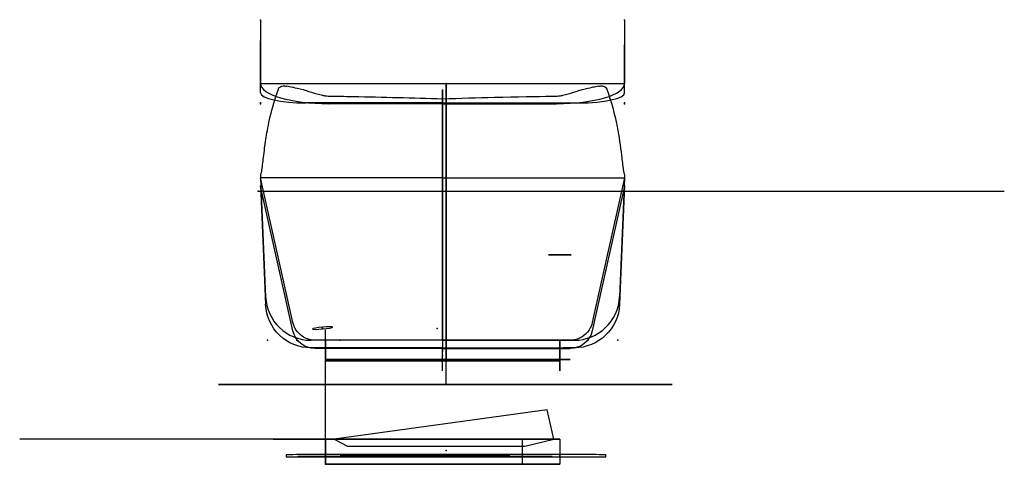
# Model space of a CAD drawing. Header units: centimetres. Extents: x -94 to 123, y 0 to 98.
import ezdxf

# ---------------------------------------------------------------- set-up
doc = ezdxf.new("R2010")
doc.units = ezdxf.units.CM
doc.header["$MEASUREMENT"] = 0
for name, color, linetype in [('Component4_Sketch1', 7, 'Continuous'), ('Component6_Sketch1', 7, 'Continuous'), ('Component6_Sketch10', 7, 'Continuous'), ('Component6_Sketch11', 7, 'Continuous'), ('Component6_Sketch12', 7, 'Continuous'), ('Component6_Sketch13', 7, 'Continuous'), ('Component6_Sketch14', 7, 'Continuous'), ('Component6_Sketch15', 7, 'Continuous'), ('Component6_Sketch16', 7, 'Continuous'), ('Component6_Sketch17', 7, 'Continuous'), ('Component6_Sketch2', 7, 'Continuous'), ('Component6_Sketch3', 7, 'Continuous'), ('Component6_Sketch4', 7, 'Continuous'), ('Component6_Sketch5', 7, 'Continuous'), ('Component6_Sketch6', 7, 'Continuous'), ('Component6_Sketch7', 7, 'Continuous'), ('Component6_Sketch8', 7, 'Continuous'), ('Component6_Sketch9', 7, 'Continuous'), ('VincentSheppard_AlexLoungeSofa v1_Sketch1', 7, 'Continuous'), ('VincentSheppard_AlexLoungeSofa v1_Sketch10', 7, 'Continuous'), ('VincentSheppard_AlexLoungeSofa v1_Sketch11', 7, 'Continuous'), ('VincentSheppard_AlexLoungeSofa v1_Sketch2', 7, 'Continuous'), ('VincentSheppard_AlexLoungeSofa v1_Sketch3', 7, 'Continuous'), ('VincentSheppard_AlexLoungeSofa v1_Sketch4', 7, 'Continuous'), ('VincentSheppard_AlexLoungeSofa v1_Sketch5', 7, 'Continuous'), ('VincentSheppard_AlexLoungeSofa v1_Sketch6', 7, 'Continuous'), ('VincentSheppard_AlexLoungeSofa v1_Sketch7', 7, 'Continuous'), ('VincentSheppard_AlexLoungeSofa v1_Sketch8', 7, 'Continuous'), ('VincentSheppard_AlexLoungeSofa v1_Sketch9', 7, 'Continuous')]:
    doc.layers.add(name, color=color, linetype=linetype)

# ---------------------------------------------------------------- blocks, each defined once
blk = doc.blocks.new('Component4')
at = {"layer": 'Component4_Sketch1', "extrusion": (0, 1, 0)}
blk.add_circle((26.5, -25.5, 30), 2.25, dxfattribs=at)
at = {"layer": 'Component4_Sketch1'}
for p in [(-26.5, 30, -25.5), (-0.75, 30, -0.25)]:
    blk.add_point(p, dxfattribs=at)
blk = doc.blocks.new('Component6')
at = {"layer": 'Component6_Sketch1'}
for p, q in [((25, 22.94, -25.2), (25, 25.59, 25.23)), ((25, 25.59, 25.23), (25, 21.09, 25.46)), ((25, 18.45, -24.97), (25, 22.94, -25.2)), ((25, 21.09, 25.46), (25, 18.45, -24.97))]:
    blk.add_line(p, q, dxfattribs=at)
blk.add_point((25, 0), dxfattribs=at)
at = {"layer": 'Component6_Sketch10'}
for p, q in [((-33.63, 27.29, -16.92), (-40.75, 59.03, -18.58)), ((39.25, 59.03, -18.58), (32.13, 27.29, -16.92)), ((-0.75, 23.39, -16.72), (-28.75, 23.39, -16.72)), ((-0.75, 23.39, -16.72), (27.25, 23.39, -16.72))]:
    blk.add_line(p, q, dxfattribs=at)
at = {"layer": 'Component6_Sketch10', "extrusion": (-2.20018e-30, -0.052336, -0.99863)}
blk.add_arc((-28.75, -29.23, 15.47), 5, 90, 167.3658, dxfattribs=at)
at = {"layer": 'Component6_Sketch10', "extrusion": (1.9082e-17, -0.052336, -0.99863)}
blk.add_arc((27.25, -29.23, 15.47), 5, 12.6342, 90, dxfattribs=at)
at = {"layer": 'Component6_Sketch10'}
blk.add_point((-0.75, 23.16, -21.01), dxfattribs=at)
at = {"layer": 'Component6_Sketch11'}
for p, q in [((0, 81.48, -32.27), (0, 58.75, -24)), ((0, 77.51, -44.65), (0, 77.89, -43.48)), ((0, 77.35, -41.41), (0, 60.44, -25.59)), ((0, 75, -45.95), (0, 20.41, -28.45)), ((0, 60.57, 10.88), (0, 58.87, -21.68)), ((0, 25.59, 25.23), (0, 48.74, 24.01)), ((0, 25.59, 25.23), (0, 22.94, -25.35)), ((0, 20.41, -28.45), (0, 25.59, 25.23))]:
    blk.add_line(p, q, dxfattribs=at)
at = {"layer": 'Component6_Sketch11', "extrusion": (1, 0, 0)}
for centre, radius, start, end in [((75.98, -42.87), 2, 342.2308, 46.9029), ((75.61, -44.04), 2, 252.2308, 342.2308), ((48.09, 11.53), 12.5, 357, 87), ((63.86, -21.94), 5, 177, 226.9029)]:
    blk.add_arc(centre, radius, start, end, dxfattribs=at)
at = {"layer": 'Component6_Sketch11'}
blk.add_open_spline([(0, 59.03, -18.58), (0, 58.92, -19.81), (0, 58.8, -21.05), (0, 58.69, -22.28), (0, 58.67, -22.52), (0, 58.69, -22.76), (0, 58.75, -22.99), (0, 58.79, -23.17), (0, 58.86, -23.34), (0, 58.94, -23.49), (0, 59.07, -23.73), (0, 59.23, -23.93), (0, 59.43, -24.1), (0, 59.63, -24.27), (0, 59.85, -24.4), (0, 60.09, -24.49), (0, 67.22, -27.08), (0, 74.35, -29.68), (0, 81.48, -32.27)], degree=3, knots=[0, 0, 0, 0, 0.126721, 0.126721, 0.126721, 0.151364, 0.151364, 0.151364, 0.169695, 0.169695, 0.169695, 0.196637, 0.196637, 0.196637, 0.222929, 0.222929, 0.222929, 1, 1, 1, 1], dxfattribs=at)
for p in [(0, 81.48, -32.27), (0, 78.27, -42.27), (0, 76.9, -46.56), (0, 76.9, -46.56), (0, 61.23, 23.36), (0, 25.59, 25.23), (0, 0)]:
    blk.add_point(p, dxfattribs=at)
at = {"layer": 'Component6_Sketch12'}
for p, q in [((-40.75, 61.77, 23.33), (-40.75, 61.08, 23.37)), ((-33.63, 29.49, 25.02), (-40.75, 61.23, 23.36)), ((39.25, 61.23, 23.36), (32.13, 29.49, 25.02)), ((39.25, 61.77, 23.33), (39.25, 61.08, 23.37)), ((25, 25.59, 25.23), (-26.5, 25.59, 25.23)), ((-26.5, 25.59, 25.23), (-26.5, 21.09, 25.46)), ((25, 21.09, 25.46), (25, 25.59, 25.23)), ((-26.5, 21.09, 25.46), (25, 21.09, 25.46))]:
    blk.add_line(p, q, dxfattribs=at)
for points, knots in [([(-40.45, 63, 23.27), (-40.31, 63.99, 23.21), (-40.2, 64.94, 23.16), (-39.88, 67.63, 23.02), (-39.72, 68.82, 22.96), (-39.15, 72.45, 22.77), (-38.4, 76.48, 22.56), (-36.84, 80.69, 22.34)], [-36.027558, -36.027558, -36.027558, -36.027558, -27.323618, -27.323618, -17.232055, -17.232055, -0.051995, -0.051995, -0.051995, -0.051995]), ([(-36.84, 80.69, 22.34), (-36.8, 80.78, 22.34), (-36.76, 80.85, 22.33), (-36.67, 81, 22.32), (-36.61, 81.07, 22.32), (-36.4, 81.24, 22.31), (-36.23, 81.32, 22.31), (-35.88, 81.4, 22.3), (-35.7, 81.41, 22.3), (-35.36, 81.39, 22.3), (-35.21, 81.37, 22.3), (-35.05, 81.33, 22.31)], [-3.294739, -3.294739, -3.294739, -3.294739, -2.943258, -2.943258, -2.546745, -2.546745, -1.720622, -1.720622, -0.951326, -0.951326, -0.360406, -0.360406, -0.360406, -0.360406]), ([(-33.23, 81.02, 22.32), (-33.38, 81.04, 22.32), (-33.53, 81.06, 22.32), (-33.68, 81.09, 22.32), (-34.15, 81.16, 22.31), (-34.61, 81.25, 22.31), (-35.05, 81.33, 22.31)], [0.8380705, 0.8380705, 0.8380705, 0.8380705, 0.84337527, 0.84337527, 0.84337527, 0.86073353, 0.86073353, 0.86073353, 0.86073353]), ([(-33.23, 81.02, 22.32), (-32.53, 80.92, 22.33), (-31.69, 80.7, 22.34), (-29.94, 80.16, 22.37), (-29.15, 79.9, 22.38), (-27.96, 79.56, 22.4), (-27.56, 79.45, 22.4), (-26.92, 79.31, 22.41), (-26.68, 79.26, 22.41), (-26.02, 79.18, 22.42), (-25.94, 79.18, 22.42), (-23.37, 79.14, 22.42), (-21.52, 79.11, 22.42), (-13.92, 78.97, 22.43), (-7.2, 78.8, 22.44), (-0.79, 78.58, 22.45), (-0.77, 78.58, 22.45), (-0.75, 78.58, 22.45)], [-43.478623, -43.478623, -43.478623, -43.478623, -36.145851, -36.145851, -30.368935, -30.368935, -27.444695, -27.444695, -25.666006, -25.666006, -22.695719, -22.695719, -19.195687, -19.195687, 0, 0, 0.055702, 0.055702, 0.055702, 0.055702]), ([(-0.75, 78.58, 22.45), (-0.73, 78.58, 22.45), (-0.71, 78.58, 22.45), (3.07, 78.71, 22.44), (6.89, 78.82, 22.44), (15.65, 79.03, 22.43), (19.92, 79.11, 22.42), (24.43, 79.18, 22.42), (24.54, 79.17, 22.42), (25.23, 79.27, 22.41), (25.47, 79.32, 22.41), (26.08, 79.45, 22.4), (26.47, 79.56, 22.4), (27.65, 79.9, 22.38), (28.44, 80.16, 22.37), (30.19, 80.7, 22.34), (31.03, 80.92, 22.33), (31.73, 81.02, 22.32)], [-12.482649, -12.482649, -12.482649, -12.482649, -12.471002, -12.471002, -10.109496, -10.109496, -6.98486, -6.98486, -5.880543, -5.880543, -5.317098, -5.317098, -4.367734, -4.367734, -2.443048, -2.443048, 0, 0, 0, 0]), ([(33.55, 81.33, 22.31), (33.15, 81.25, 22.31), (32.72, 81.18, 22.31), (32.29, 81.11, 22.32), (32.11, 81.08, 22.32), (31.92, 81.05, 22.32), (31.73, 81.02, 22.32)], [0.13926647, 0.13926647, 0.13926647, 0.13926647, 0.15525588, 0.15525588, 0.15525588, 0.1619295, 0.1619295, 0.1619295, 0.1619295]), ([(33.55, 81.33, 22.31), (33.6, 81.34, 22.31), (33.64, 81.35, 22.3), (33.8, 81.38, 22.3), (33.92, 81.39, 22.3), (34.23, 81.41, 22.3), (34.41, 81.39, 22.3), (34.76, 81.31, 22.31), (34.92, 81.23, 22.31), (35.17, 81, 22.32), (35.27, 80.86, 22.33), (35.34, 80.69, 22.34)], [-2.908408, -2.908408, -2.908408, -2.908408, -2.748168, -2.748168, -2.275766, -2.275766, -1.517055, -1.517055, -0.713066, -0.713066, 0, 0, 0, 0]), ([(35.34, 80.69, 22.34), (36.32, 78.03, 22.48), (37.06, 75.25, 22.62), (38.04, 70.23, 22.89), (38.31, 68.21, 22.99), (38.7, 64.94, 23.17), (38.81, 63.99, 23.21), (38.95, 63, 23.27)], [-18.199158, -18.199158, -18.199158, -18.199158, -10.306545, -10.306545, -3.955914, -3.955914, -0.050316, -0.050316, -0.050316, -0.050316]), ([(-40.75, 61.77, 23.33), (-40.73, 61.87, 23.33), (-40.71, 61.97, 23.32), (-40.66, 62.13, 23.31), (-40.62, 62.2, 23.31), (-40.53, 62.52, 23.29), (-40.48, 62.75, 23.28), (-40.45, 63, 23.27)], [-2.129984, -2.129984, -2.129984, -2.129984, -1.533211, -1.533211, -1.012699, -1.012699, 0, 0, 0, 0]), ([(38.95, 63, 23.27), (38.98, 62.74, 23.28), (39.03, 62.51, 23.29), (39.13, 62.2, 23.31), (39.16, 62.13, 23.31), (39.21, 61.97, 23.32), (39.23, 61.87, 23.33), (39.25, 61.77, 23.33)], [-2.244575, -2.244575, -2.244575, -2.244575, -1.165304, -1.165304, -0.659786, -0.659786, 0, 0, 0, 0]), ([(-0.75, 25.59, 25.23), (-10.08, 25.59, 25.23), (-19.41, 25.59, 25.23), (-28.75, 25.59, 25.23), (-29.32, 25.59, 25.23), (-29.9, 25.69, 25.22), (-30.44, 25.88, 25.21), (-30.85, 26.03, 25.2), (-31.23, 26.22, 25.19), (-31.58, 26.47, 25.18), (-32.1, 26.82, 25.16), (-32.55, 27.28, 25.14), (-32.9, 27.8, 25.11), (-33.24, 28.31, 25.08), (-33.49, 28.89, 25.05), (-33.63, 29.49, 25.02)], [0.5, 0.5, 0.5, 0.5, 0.7079363, 0.7079363, 0.7079363, 0.7207804, 0.7207804, 0.7207804, 0.7303346, 0.7303346, 0.7303346, 0.7443769, 0.7443769, 0.7443769, 0.7580804, 0.7580804, 0.7580804, 0.7580804]), ([(32.13, 29.49, 25.02), (32, 28.93, 25.05), (31.78, 28.39, 25.08), (31.47, 27.9, 25.11), (31.24, 27.54, 25.12), (30.96, 27.21, 25.14), (30.64, 26.92, 25.16), (30.18, 26.49, 25.18), (29.64, 26.15, 25.2), (29.05, 25.92, 25.21), (28.48, 25.7, 25.22), (27.86, 25.59, 25.23), (27.25, 25.59, 25.23), (17.91, 25.59, 25.23), (8.58, 25.59, 25.23), (-0.75, 25.59, 25.23)], [0.2419196, 0.2419196, 0.2419196, 0.2419196, 0.2547638, 0.2547638, 0.2547638, 0.264318, 0.264318, 0.264318, 0.2783603, 0.2783603, 0.2783603, 0.2920637, 0.2920637, 0.2920637, 0.5, 0.5, 0.5, 0.5])]:
    blk.add_open_spline(points, degree=3, knots=knots, dxfattribs=at)
for p in [(-0.75, 25.59, 25.23), (0, 1.39, 26.5)]:
    blk.add_point(p, dxfattribs=at)
at = {"layer": 'Component6_Sketch13'}
for p, q in [((0, 75.14, -39.34), (0, 77.35, -41.41)), ((0, 77.35, -41.41), (0, 48.67, -14.57)), ((0, 60.44, -25.59), (0, 75.14, -39.34)), ((0, 60.52, -25.62), (0, 67.79, -32.46)), ((0, 60.44, -25.59), (0, 67.79, -32.46)), ((0, 39.3, 24.51), (0, 65.19, 22.94)), ((0, 60.57, 10.88), (0, 61.91, 36.35)), ((0, 61.91, 36.35), (0, 61.24, 23.61)), ((0, 61.24, 23.61), (0, 59.04, -18.33)), ((0, 61.24, 23.61), (0, 61.24, -18.39)), ((0, 59.03, -18.58), (0, 60.57, 10.88)), ((0, 60.57, 10.88), (0, 57.54, -36.08)), ((0, 59.03, -18.58), (0, 59.03, -18.58)), ((0, 58.69, -22.28), (0, 58.69, -22.34)), ((0, 48.74, 24.01), (0, 25.59, 25.23))]:
    blk.add_line(p, q, dxfattribs=at)
blk.add_open_spline([(0, 59.03, -18.58), (0, 58.92, -19.81), (0, 58.8, -21.05), (0, 58.69, -22.28), (0, 58.67, -22.52), (0, 58.69, -22.76), (0, 58.75, -22.99), (0, 58.79, -23.17), (0, 58.86, -23.34), (0, 58.94, -23.49), (0, 59.04, -23.67), (0, 59.15, -23.83), (0, 59.29, -23.97)], degree=3, knots=[0, 0, 0, 0, 0.1267213, 0.1267213, 0.1267213, 0.1513643, 0.1513643, 0.1513643, 0.1696952, 0.1696952, 0.1696952, 0.1901296, 0.1901296, 0.1901296, 0.1901296], dxfattribs=at)
blk.add_point((0, 0), dxfattribs=at)
at = {"layer": 'Component6_Sketch14'}
for p, q in [((-40.75, 79.42, -32.97), (-40.75, 91.37, 17.05)), ((39.25, 79.42, -32.97), (39.25, 90.35, 12.81)), ((-0.75, 77.1, -42.7), (-30.75, 77.1, -42.7)), ((-0.75, 77.1, -42.7), (-25.75, 77.1, -42.7)), ((-0.75, 77.1, -42.7), (24.25, 77.1, -42.7)), ((-0.75, 77.1, -42.7), (29.25, 77.1, -42.7))]:
    blk.add_line(p, q, dxfattribs=at)
at = {"layer": 'Component6_Sketch14', "extrusion": (0, -0.972672, 0.232183)}
blk.add_arc((-30.75, -13.63, -84.91), 10, 180, 270, dxfattribs=at)
at = {"layer": 'Component6_Sketch14', "extrusion": (-1.2326e-32, -0.972672, 0.232183)}
blk.add_arc((29.25, -13.63, -84.91), 10, 270, 0, dxfattribs=at)
at = {"layer": 'Component6_Sketch14'}
for p in [(-40.75, 77.1, -42.7), (-0.75, 77.1, -42.7), (39.25, 77.1, -42.7)]:
    blk.add_point(p, dxfattribs=at)
at = {"layer": 'Component6_Sketch15'}
blk.add_point((-0.75, 23.49, -14.87), dxfattribs=at)
at = {"layer": 'Component6_Sketch16'}
for p, q in [((-40.75, 59.22, -14.99), (-39.65, 33.15, -13.62)), ((39.25, 59.22, -14.99), (38.15, 33.15, -13.62)), ((-0.75, 23.58, -13.12), (-29.66, 23.58, -13.12)), ((-0.75, 23.58, -13.12), (28.16, 23.58, -13.12)), ((28.58, 23.58, -13.12), (25.75, 23.58, -13.12))]:
    blk.add_line(p, q, dxfattribs=at)
at = {"layer": 'Component6_Sketch16', "extrusion": (-5.23853e-32, -0.052336, -0.99863)}
blk.add_arc((-29.66, -34.23, 11.87), 10, 90, 177.5934, dxfattribs=at)
at = {"layer": 'Component6_Sketch16', "extrusion": (-1.61763e-16, -0.052336, -0.99863)}
blk.add_arc((28.16, -34.23, 11.87), 10, 2.4066, 90, dxfattribs=at)
at = {"layer": 'Component6_Sketch16'}
blk.add_point((-0.75, 23.58, -13.12), dxfattribs=at)
at = {"layer": 'Component6_Sketch17'}
for p, q in [((-35.1, 0, -23.51), (-35.1, 0, 23.51)), ((32.6, 0, -28.51), (-32.6, 0, 28.51)), ((-32.6, 0, -28.51), (32.6, 0, 28.51)), ((30.1, 0, -28.51), (-30.1, 0, -28.51)), ((-30.1, 0, 28.51), (30.1, 0, 28.51)), ((35.1, 0, 23.51), (35.1, 0, -23.51))]:
    blk.add_line(p, q, dxfattribs=at)
at = {"layer": 'Component6_Sketch17', "extrusion": (0, 1, 0)}
for centre, start, end in [((30.1, -23.51), 270, 360), ((30.1, 23.51), 360, 90), ((-30.1, -23.51), 180, 270), ((-30.1, 23.51), 90, 180)]:
    blk.add_arc(centre, 5, start, end, dxfattribs=at)
at = {"layer": 'Component6_Sketch17'}
blk.add_point((0, 0), dxfattribs=at)
blk.add_point((0, 0), dxfattribs=at)
at = {"layer": 'Component6_Sketch2'}
for p, q in [((-0.75, 25.59, 25.23), (-0.75, 80.51, 22.35)), ((-0.75, 61.23, 23.36), (-40.75, 61.23, 23.36)), ((-40.75, 61.23, 23.36), (-39.65, 35.15, 24.73)), ((-0.75, 25.59, 25.23), (-0.75, 61.23, 23.36)), ((-0.75, 61.23, 23.36), (39.25, 61.23, 23.36)), ((39.25, 61.23, 23.36), (38.15, 35.15, 24.73)), ((-0.75, 25.59, 25.23), (-29.66, 25.59, 25.23)), ((-0.75, 25.59, 25.23), (-28.75, 25.59, 25.23)), ((25, 25.59, 25.23), (-26.5, 25.59, 25.23)), ((-26.5, 25.59, 25.23), (-26.5, 21.09, 25.46)), ((-23.37, 25.59, 25.23), (-26.5, 25.59, 25.23)), ((-0.75, 25.59, 25.23), (27.25, 25.59, 25.23)), ((-0.75, 25.59, 25.23), (28.16, 25.59, 25.23)), ((25, 21.09, 25.46), (25, 25.59, 25.23)), ((-26.5, 21.09, 25.46), (25, 21.09, 25.46))]:
    blk.add_line(p, q, dxfattribs=at)
at = {"layer": 'Component6_Sketch2', "extrusion": (0, 0.052336, 0.99863)}
blk.add_arc((29.66, -34.23, 26.53), 10, 2.4066, 90, dxfattribs=at)
at = {"layer": 'Component6_Sketch2', "extrusion": (9.24446e-32, 0.052336, 0.99863)}
blk.add_arc((-28.16, -34.23, 26.53), 10, 90, 177.5934, dxfattribs=at)
at = {"layer": 'Component6_Sketch2'}
for p in [(-39.25, 25.59, 25.23), (-32.75, 25.59, 25.23), (-23.37, 25.59, 25.23), (31.25, 25.59, 25.23), (37.75, 25.59, 25.23), (0, 1.39, 26.5)]:
    blk.add_point(p, dxfattribs=at)
at = {"layer": 'Component6_Sketch3'}
for p, q in [((-0.75, 80.51, 22.35), (-0.75, 76.9, -46.56)), ((-0.75, 77.1, -42.7), (-0.75, 26.76, -30.68)), ((-0.75, 25.59, 25.23), (-0.75, 22.94, -25.35)), ((-0.75, 25.59, 25.23), (-0.75, 23.39, -16.72)), ((-0.75, 23.39, -16.72), (-0.75, 22.93, -25.56)), ((-0.75, 18.45, -24.97), (-0.75, 22.94, -25.2))]:
    blk.add_line(p, q, dxfattribs=at)
at = {"layer": 'Component6_Sketch3', "extrusion": (-1, 0, 0)}
blk.add_arc((-27.92, -25.82, 0.75), 5, 283.4257, 3, dxfattribs=at)
at = {"layer": 'Component6_Sketch3'}
for p in [(-0.75, 80.51, 22.35), (-0.75, 25.59, 25.23), (-0.75, 22.94, -25.2), (-0.75, 22.94, -25.2), (-0.75, 22.73, -29.2), (-0.75, 22.02, 0.13)]:
    blk.add_point(p, dxfattribs=at)
at = {"layer": 'Component6_Sketch4'}
blk.add_point((-0.75, 22.02, 0.13), dxfattribs=at)
at = {"layer": 'Component6_Sketch5'}
blk.add_point((0, 0), dxfattribs=at)
at = {"layer": 'Component6_Sketch6'}
for p, q in [((-40.75, 95.76, 12.29), (-40.75, 81.48, -32.27)), ((39.25, 95.76, 12.29), (39.25, 81.48, -32.27)), ((-40.75, 81.48, -32.27), (39.25, 81.48, -32.27)), ((-0.75, 76.9, -46.56), (-25.75, 76.9, -46.56)), ((-0.75, 76.9, -46.56), (24.25, 76.9, -46.56))]:
    blk.add_line(p, q, dxfattribs=at)
at = {"layer": 'Component6_Sketch6', "extrusion": (0, -0.952294, 0.305183)}
for centre, start, end in [((-25.75, -5.87, -87.44), 180, 270), ((24.25, -5.87, -87.44), 270, 0)]:
    blk.add_arc(centre, 15, start, end, dxfattribs=at)
at = {"layer": 'Component6_Sketch6'}
for p in [(-40.75, 95.76, 12.29), (39.25, 95.76, 12.29), (-40.75, 76.9, -46.56), (-0.75, 76.9, -46.56), (39.25, 76.9, -46.56)]:
    blk.add_point(p, dxfattribs=at)
at = {"layer": 'Component6_Sketch7'}
for p in [(0, 80.51, 22.35), (0, 0)]:
    blk.add_point(p, dxfattribs=at)
at = {"layer": 'Component6_Sketch8'}
blk.add_point((-0.75, 23.16, -21.01), dxfattribs=at)
at = {"layer": 'Component6_Sketch9'}
blk.add_point((-0.75, 23.16, -21.01), dxfattribs=at)

msp = doc.modelspace()

# ---------------------------------------------------------------- linework, layer by layer
at = {"layer": 'VincentSheppard_AlexLoungeSofa v1_Sketch1'}
for p, q in [((-26.5, 0, -25.5), (25, 0, -25.5)), ((25, 0, 25), (-26.5, 0, 25)), ((-26.5, 0, 25), (-26.5, 0, -25.5)), ((-26.5, 0, -25.5), (25, 0, -25.5)), ((25, 0, 25), (-26.5, 0, 25)), ((-26.5, 0, 25), (-26.5, 0, -25.5)), ((25, 0, -25.5), (25, 0, 25))]:
    msp.add_line(p, q, dxfattribs=at)
msp.add_point((0, 0), dxfattribs=at)
at = {"layer": 'VincentSheppard_AlexLoungeSofa v1_Sketch10'}
for p, q in [((-50, 17.5, 40), (49.67, 17.5, 40)), ((49.67, 17.5, -41.55), (-50, 17.5, -41.55)), ((-50, 17.5, -41.55), (-50, 17.5, 40)), ((25, 17.5, 25), (-26.5, 17.5, 25)), ((-26.5, 17.5, 25), (-26.5, 17.5, -25.5)), ((-26.5, 17.5, -25.5), (25, 17.5, -25.5)), ((22.2, 17.5, -22.7), (-23.7, 17.5, -22.7)), ((-23.7, 17.5, -22.7), (-23.7, 17.5, 22.2)), ((-23.7, 17.5, 22.2), (22.2, 17.5, 22.2)), ((22.2, 17.5, 22.2), (22.2, 17.5, -22.7)), ((25, 17.5, -25.5), (25, 17.5, 25)), ((49.67, 17.5, 40), (49.67, 17.5, -41.55))]:
    msp.add_line(p, q, dxfattribs=at)
msp.add_point((0, 17.5), dxfattribs=at)
at = {"layer": 'VincentSheppard_AlexLoungeSofa v1_Sketch11'}
msp.add_line((-41.31, 59.96, 1.16), (122.69, 59.96, 1.16), dxfattribs=at)
for p in [(-41.31, 59.96, 1.16), (0, 1.87, 0.66)]:
    msp.add_point(p, dxfattribs=at)
at = {"layer": 'VincentSheppard_AlexLoungeSofa v1_Sketch2'}
for p, q in [((-23.7, 5.5, -17.2), (-93.69, 5.5, -17.2)), ((-18.33, 5.5, -22.7), (-91.95, 5.5, -22.7)), ((-26.5, 5.5, 25), (25, 5.5, 25)), ((25, 5.5, -25.5), (-26.5, 5.5, -25.5)), ((-26.5, 5.5, -25.5), (-26.5, 5.5, 25)), ((-23.7, 5.5, 22.2), (-23.71, 5.5, 16.7)), ((-23.71, 5.5, 16.7), (-18.2, 5.5, 22.21)), ((-23.7, 5.5, 22.2), (-23.7, 5.5, -22.7)), ((-23.7, 5.5, -22.7), (22.2, 5.5, -22.7)), ((22.2, 5.5, 22.2), (-23.7, 5.5, 22.2)), ((-23.7, 5.5, -22.7), (-23.7, 5.5, -17.2)), ((-23.7, 5.5, -17.2), (-18.33, 5.5, -22.7)), ((-23.7, 5.5, 22.2), (-18.2, 5.5, 22.21)), ((-23.7, 5.5, -22.7), (-18.33, 5.5, -22.7)), ((22.2, 5.5, 22.2), (16.7, 5.5, 22.23)), ((22.2, 5.5, -22.7), (16.7, 5.5, -22.71)), ((16.7, 5.5, 22.23), (22.23, 5.5, 16.7)), ((22.21, 5.5, -17.2), (16.7, 5.5, -22.71)), ((22.2, 5.5, 22.2), (22.23, 5.5, 16.7)), ((22.2, 5.5, -22.7), (22.21, 5.5, -17.2)), ((22.2, 5.5, -22.7), (22.2, 5.5, 22.2)), ((25, 5.5, 25), (25, 5.5, -25.5))]:
    msp.add_line(p, q, dxfattribs=at)
msp.add_point((0, 5.5), dxfattribs=at)
at = {"layer": 'VincentSheppard_AlexLoungeSofa v1_Sketch3'}
for p, q in [((-26.5, 5.5, -25.5), (-26.5, 29.51, -32.05)), ((-26.5, 0, 25), (-26.5, 5.5, 25)), ((-26.5, 5.5, 25), (-26.5, 5.5, -25.5)), ((-26.5, 5.5, -25.5), (-26.5, 0, -25.5)), ((-26.5, 0, -24), (-26.5, 5.5, -25.5)), ((-26.5, 0, -25.5), (-26.5, 0, 25))]:
    msp.add_line(p, q, dxfattribs=at)
msp.add_point((-26.5, 0), dxfattribs=at)
at = {"layer": 'VincentSheppard_AlexLoungeSofa v1_Sketch4'}
for p, q in [((-38, 5.5, -21), (-15, 5.5, -21)), ((-15, 5.5, -35), (-38, 5.5, -35)), ((-38, 5.5, -35), (-38, 5.5, -21)), ((-15, 5.5, -21), (-15, 5.5, -35))]:
    msp.add_line(p, q, dxfattribs=at)
msp.add_point((0, 5.5), dxfattribs=at)
at = {"layer": 'VincentSheppard_AlexLoungeSofa v1_Sketch5'}
for p, q in [((22.21, 11.96, -25.5), (-24.55, 5.5, -25.5)), ((23.73, 5.5, -25.5), (22.21, 11.96, -25.5)), ((-26.5, 0, -25.5), (-26.5, 5.5, -25.5)), ((-26.5, 5.5, -25.5), (25, 5.5, -25.5)), ((-24.55, 5.5, -25.5), (-21.65, 4, -25.5)), ((16.73, 5.5, -25.5), (16.73, 0, -25.5)), ((17.35, 4, -25.5), (23.73, 5.5, -25.5)), ((25, 5.5, -25.5), (25, 0, -25.5)), ((-21.65, 4, -25.5), (17.35, 4, -25.5)), ((25, 0, -25.5), (-26.5, 0, -25.5))]:
    msp.add_line(p, q, dxfattribs=at)
msp.add_point((4.35, 23, -25.5), dxfattribs=at)
at = {"layer": 'VincentSheppard_AlexLoungeSofa v1_Sketch6'}
for p, q in [((-26.5, 23, 25), (25, 23, 25)), ((25, 23, -25.5), (-26.5, 23, -25.5)), ((-26.5, 23, -25.5), (-26.5, 23, 25)), ((-23.7, 23, 22.2), (-23.7, 23, -22.7)), ((-23.7, 23, -22.7), (22.2, 23, -22.7)), ((22.2, 23, 22.2), (-23.7, 23, 22.2)), ((22.2, 23, -22.7), (22.2, 23, 22.2)), ((25, 23, 25), (25, 23, -25.5))]:
    msp.add_line(p, q, dxfattribs=at)
at = {"layer": 'VincentSheppard_AlexLoungeSofa v1_Sketch6', "extrusion": (-1.22465e-16, 1, 0)}
msp.add_circle((-25, 25, 23), 2.25, dxfattribs=at)
at = {"layer": 'VincentSheppard_AlexLoungeSofa v1_Sketch6'}
msp.add_point((0, 23), dxfattribs=at)
at = {"layer": 'VincentSheppard_AlexLoungeSofa v1_Sketch7'}
for p, q in [((25, 17.5, 25), (-26.5, 17.5, 25)), ((-26.5, 17.5, 25), (-26.5, 17.5, -25.5)), ((-26.5, 17.5, -25.5), (25, 17.5, -25.5)), ((22.2, 17.5, -22.7), (-23.7, 17.5, -22.7)), ((-23.7, 17.5, -22.7), (-23.7, 17.5, 22.2)), ((-23.7, 17.5, 22.2), (22.2, 17.5, 22.2)), ((22.2, 17.5, 22.2), (22.2, 17.5, -22.7)), ((25, 17.5, -25.5), (25, 17.5, 25))]:
    msp.add_line(p, q, dxfattribs=at)
at = {"layer": 'VincentSheppard_AlexLoungeSofa v1_Sketch7', "extrusion": (1.22465e-16, -1, 0)}
msp.add_circle((25, 25, -17.5), 3, dxfattribs=at)
at = {"layer": 'VincentSheppard_AlexLoungeSofa v1_Sketch7'}
msp.add_point((0, 17.5), dxfattribs=at)
at = {"layer": 'VincentSheppard_AlexLoungeSofa v1_Sketch8'}
msp.add_line((25, 46, 25), (25, 46, 32.5), dxfattribs=at)
at = {"layer": 'VincentSheppard_AlexLoungeSofa v1_Sketch8', "extrusion": (-1.22465e-16, 1, 0)}
msp.add_circle((-25, 25, 46), 2.48, dxfattribs=at)
at = {"layer": 'VincentSheppard_AlexLoungeSofa v1_Sketch8'}
msp.add_point((0, 46), dxfattribs=at)
at = {"layer": 'VincentSheppard_AlexLoungeSofa v1_Sketch9'}
for p, q in [((0, 40.78, 49.63), (0, 60.33, 6.18)), ((0, 50.56, -38.55), (0, 60.33, 6.18)), ((0, 45.22, -38.55), (0, 50.56, -38.55)), ((0, 46.5, -25), (0, 46.5, 34)), ((0, 17.5, 25), (0, 46.5, 34)), ((0, 44.5, -25.5), (0, 45.22, -38.55)), ((0, 17.5, -25.5), (0, 44.5, -25.5)), ((0, 44.5, -25.5), (0, 41.14, 35.27)), ((0, 17.5, 25), (0, 42, 25)), ((0, 41.14, 35.27), (0, 40.78, 49.63)), ((0, 17.5, 25), (0, 17.5, 41.31)), ((0, 17.5, 27.13), (0, 17.5, 2.13))]:
    msp.add_line(p, q, dxfattribs=at)
for p in [(0, 46.5, -25), (0, 17.5, -25.5), (0, 17.5, 25), (0, 0)]:
    msp.add_point(p, dxfattribs=at)

# ---------------------------------------------------------------- block references
at = {"extrusion": (0, -0.008727, 0.999962)}
msp.add_blockref('Component6', (0, 1.88, 0.64), dxfattribs=at)
at = {"extrusion": (0.996195, 0.086824, -0.007596), "rotation": 265.0189306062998}
msp.add_blockref('Component4', (-0.04, -52.02, 1.29), dxfattribs=at)

doc.saveas('drawing.dxf')
